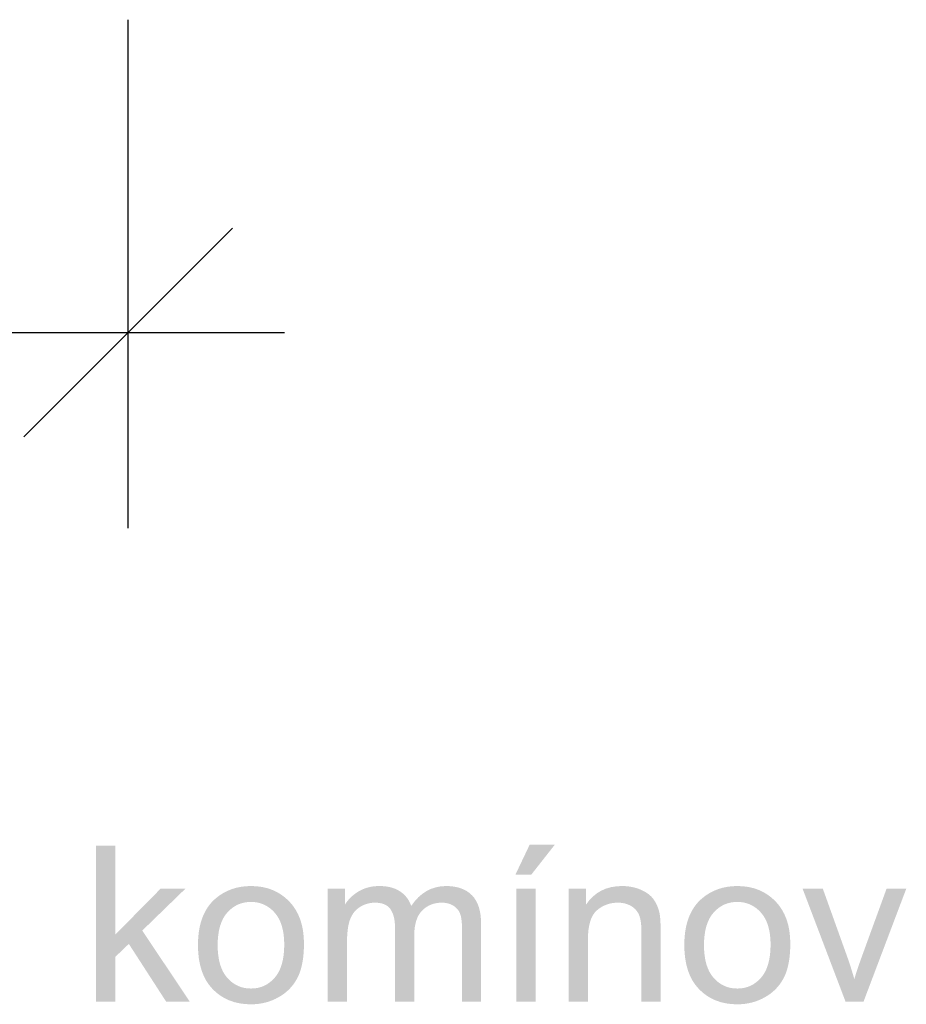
# Model space of a CAD drawing. Extents: x -12025 to 39812, y -28775 to 12.
# Tile 63 of 90: x 31893 to 32743, y -24945 to -24001. Entities that reach past the tile are written whole.
import ezdxf

# ---------------------------------------------------------------- set-up
doc = ezdxf.new("R2010")
doc.units = 0
doc.header["$MEASUREMENT"] = 0
doc.layers.add('OÚ Dukovany půdorys kóty 1NP', color=7, linetype='Continuous')

# ---------------------------------------------------------------- blocks, each defined once
blk = doc.blocks.new('(3)')
at = {"linetype": 'Continuous'}
blk.add_hatch(color=154, dxfattribs=at).paths.add_polyline_path([(3067.41, -154.95), (3067.41, -5.21), (3085.8, -5.21), (3085.8, -90.6), (3129.31, -46.47), (3153.11, -46.47), (3111.64, -86.72), (3157.3, -154.95), (3134.62, -154.95), (3098.77, -99.48), (3085.8, -111.94), (3085.8, -154.95), (3067.41, -154.95)])
h = blk.add_hatch(color=154, dxfattribs=at)
edge = h.paths.add_edge_path()
edge.add_spline(control_points=[(3470.32, -154.95), (3470.32, -154.95), (3470.32, -46.47), (3470.32, -46.47)], knot_values=[0, 0, 0, 0, 1, 1, 1, 1], degree=3, periodic=0)
edge.add_spline(control_points=[(3470.32, -46.47), (3470.32, -46.47), (3488.7, -46.47), (3488.7, -46.47)], knot_values=[0, 0, 0, 0, 1, 1, 1, 1], degree=3, periodic=0)
edge.add_spline(control_points=[(3488.7, -46.47), (3488.7, -46.47), (3488.7, -154.95), (3488.7, -154.95)], knot_values=[0, 0, 0, 0, 1, 1, 1, 1], degree=3, periodic=0)
edge.add_spline(control_points=[(3488.7, -154.95), (3488.7, -154.95), (3470.32, -154.95), (3470.32, -154.95)], knot_values=[0, 0, 0, 0, 1, 1, 1, 1], degree=3, periodic=0)
edge.add_spline(control_points=[(3470.32, -154.95), (3470.32, -154.95), (3470.32, -32.99), (3470.32, -32.99)], knot_values=[0, 0, 0, 0, 1, 1, 1, 1], degree=3, periodic=0)
edge.add_spline(control_points=[(3470.32, -32.99), (3470.32, -32.99), (3469.5, -32.99), (3469.5, -32.99)], knot_values=[0, 0, 0, 0, 1, 1, 1, 1], degree=3, periodic=0)
edge.add_spline(control_points=[(3469.5, -32.99), (3469.5, -32.99), (3483.09, -4.39), (3483.09, -4.39)], knot_values=[0, 0, 0, 0, 1, 1, 1, 1], degree=3, periodic=0)
edge.add_spline(control_points=[(3483.09, -4.39), (3483.09, -4.39), (3507.19, -4.39), (3507.19, -4.39)], knot_values=[0, 0, 0, 0, 1, 1, 1, 1], degree=3, periodic=0)
edge.add_spline(control_points=[(3507.19, -4.39), (3507.19, -4.39), (3484.72, -32.99), (3484.72, -32.99)], knot_values=[0, 0, 0, 0, 1, 1, 1, 1], degree=3, periodic=0)
edge.add_spline(control_points=[(3484.72, -32.99), (3484.72, -32.99), (3469.5, -32.99), (3469.5, -32.99)], knot_values=[0, 0, 0, 0, 1, 1, 1, 1], degree=3, periodic=0)
edge.add_spline(control_points=[(3469.5, -32.99), (3469.5, -32.99), (3470.32, -32.99), (3470.32, -32.99)], knot_values=[0, 0, 0, 0, 1, 1, 1, 1], degree=3, periodic=0)
edge.add_spline(control_points=[(3470.32, -32.99), (3470.32, -32.99), (3470.32, -154.95), (3470.32, -154.95)], knot_values=[0, 0, 0, 0, 1, 1, 1, 1], degree=3, periodic=0)
edge.add_spline(control_points=[(3470.32, -154.95), (3470.32, -154.95), (3470.32, -154.95), (3470.32, -154.95)], knot_values=[0, 0, 0, 0, 1, 1, 1, 1], degree=3, periodic=0)
h = blk.add_hatch(color=154, dxfattribs=at)
edge = h.paths.add_edge_path()
edge.add_spline(control_points=[(3165.06, -100.71), (3165.06, -80.62), (3170.64, -65.74), (3181.81, -56.07)], knot_values=[0, 0, 0, 0, 1, 1, 1, 1], degree=3, periodic=0)
edge.add_spline(control_points=[(3181.81, -56.07), (3191.14, -48.04), (3202.51, -44.02), (3215.92, -44.02)], knot_values=[0, 0, 0, 0, 1, 1, 1, 1], degree=3, periodic=0)
edge.add_spline(control_points=[(3215.92, -44.02), (3230.84, -44.02), (3243.03, -48.91), (3252.49, -58.68)], knot_values=[0, 0, 0, 0, 1, 1, 1, 1], degree=3, periodic=0)
edge.add_spline(control_points=[(3252.49, -58.68), (3261.95, -68.45), (3266.69, -81.95), (3266.69, -99.18)], knot_values=[0, 0, 0, 0, 1, 1, 1, 1], degree=3, periodic=0)
edge.add_spline(control_points=[(3266.69, -99.18), (3266.69, -113.14), (3264.59, -124.12), (3260.41, -132.12)], knot_values=[0, 0, 0, 0, 1, 1, 1, 1], degree=3, periodic=0)
edge.add_spline(control_points=[(3260.41, -132.12), (3256.22, -140.12), (3250.12, -146.33), (3242.12, -150.76)], knot_values=[0, 0, 0, 0, 1, 1, 1, 1], degree=3, periodic=0)
edge.add_spline(control_points=[(3242.12, -150.76), (3234.12, -155.18), (3225.39, -157.4), (3215.92, -157.4)], knot_values=[0, 0, 0, 0, 1, 1, 1, 1], degree=3, periodic=0)
edge.add_spline(control_points=[(3215.92, -157.4), (3200.74, -157.4), (3188.47, -152.53), (3179.1, -142.79)], knot_values=[0, 0, 0, 0, 1, 1, 1, 1], degree=3, periodic=0)
edge.add_spline(control_points=[(3179.1, -142.79), (3169.74, -133.05), (3165.06, -119.03), (3165.06, -100.71)], knot_values=[0, 0, 0, 0, 1, 1, 1, 1], degree=3, periodic=0)
edge.add_spline(control_points=[(3165.06, -100.71), (3165.06, -100.71), (3165.06, -100.71), (3165.06, -100.71)], knot_values=[0, 0, 0, 0, 1, 1, 1, 1], degree=3, periodic=0)
edge.add_spline(control_points=[(3165.06, -100.71), (3165.06, -100.71), (3165.06, -100.71), (3165.06, -100.71)], knot_values=[0, 0, 0, 0, 1, 1, 1, 1], degree=3, periodic=0)
edge.add_spline(control_points=[(3165.06, -100.71), (3165.06, -100.71), (3183.95, -100.71), (3183.95, -100.71)], knot_values=[0, 0, 0, 0, 1, 1, 1, 1], degree=3, periodic=0)
edge.add_spline(control_points=[(3183.95, -100.71), (3183.95, -114.6), (3186.98, -125), (3193.04, -131.91)], knot_values=[0, 0, 0, 0, 1, 1, 1, 1], degree=3, periodic=0)
edge.add_spline(control_points=[(3193.04, -131.91), (3199.11, -138.82), (3206.73, -142.28), (3215.92, -142.28)], knot_values=[0, 0, 0, 0, 1, 1, 1, 1], degree=3, periodic=0)
edge.add_spline(control_points=[(3215.92, -142.28), (3225.05, -142.28), (3232.64, -138.81), (3238.7, -131.86)], knot_values=[0, 0, 0, 0, 1, 1, 1, 1], degree=3, periodic=0)
edge.add_spline(control_points=[(3238.7, -131.86), (3244.76, -124.92), (3247.79, -114.33), (3247.79, -100.1)], knot_values=[0, 0, 0, 0, 1, 1, 1, 1], degree=3, periodic=0)
edge.add_spline(control_points=[(3247.79, -100.1), (3247.79, -86.68), (3244.74, -76.52), (3238.65, -69.61)], knot_values=[0, 0, 0, 0, 1, 1, 1, 1], degree=3, periodic=0)
edge.add_spline(control_points=[(3238.65, -69.61), (3232.56, -62.7), (3224.98, -59.24), (3215.92, -59.24)], knot_values=[0, 0, 0, 0, 1, 1, 1, 1], degree=3, periodic=0)
edge.add_spline(control_points=[(3215.92, -59.24), (3206.73, -59.24), (3199.11, -62.68), (3193.04, -69.56)], knot_values=[0, 0, 0, 0, 1, 1, 1, 1], degree=3, periodic=0)
edge.add_spline(control_points=[(3193.04, -69.56), (3186.98, -76.43), (3183.95, -86.82), (3183.95, -100.71)], knot_values=[0, 0, 0, 0, 1, 1, 1, 1], degree=3, periodic=0)
edge.add_spline(control_points=[(3183.95, -100.71), (3183.95, -100.71), (3183.95, -100.71), (3183.95, -100.71)], knot_values=[0, 0, 0, 0, 1, 1, 1, 1], degree=3, periodic=0)
edge.add_spline(control_points=[(3183.95, -100.71), (3183.95, -100.71), (3165.06, -100.71), (3165.06, -100.71)], knot_values=[0, 0, 0, 0, 1, 1, 1, 1], degree=3, periodic=0)
edge.add_spline(control_points=[(3165.06, -100.71), (3165.06, -100.71), (3165.06, -100.71), (3165.06, -100.71)], knot_values=[0, 0, 0, 0, 1, 1, 1, 1], degree=3, periodic=0)
edge.add_spline(control_points=[(3165.06, -100.71), (3165.06, -100.71), (3165.06, -100.71), (3165.06, -100.71)], knot_values=[0, 0, 0, 0, 1, 1, 1, 1], degree=3, periodic=0)
h = blk.add_hatch(color=154, dxfattribs=at)
edge = h.paths.add_edge_path()
edge.add_spline(control_points=[(3289.57, -154.95), (3289.57, -154.95), (3289.57, -46.47), (3289.57, -46.47)], knot_values=[0, 0, 0, 0, 1, 1, 1, 1], degree=3, periodic=0)
edge.add_spline(control_points=[(3289.57, -46.47), (3289.57, -46.47), (3306.01, -46.47), (3306.01, -46.47)], knot_values=[0, 0, 0, 0, 1, 1, 1, 1], degree=3, periodic=0)
edge.add_spline(control_points=[(3306.01, -46.47), (3306.01, -46.47), (3306.01, -61.69), (3306.01, -61.69)], knot_values=[0, 0, 0, 0, 1, 1, 1, 1], degree=3, periodic=0)
edge.add_spline(control_points=[(3306.01, -61.69), (3309.42, -56.38), (3313.94, -52.11), (3319.6, -48.87)], knot_values=[0, 0, 0, 0, 1, 1, 1, 1], degree=3, periodic=0)
edge.add_spline(control_points=[(3319.6, -48.87), (3325.25, -45.64), (3331.68, -44.02), (3338.9, -44.02)], knot_values=[0, 0, 0, 0, 1, 1, 1, 1], degree=3, periodic=0)
edge.add_spline(control_points=[(3338.9, -44.02), (3346.93, -44.02), (3353.52, -45.69), (3358.66, -49.03)], knot_values=[0, 0, 0, 0, 1, 1, 1, 1], degree=3, periodic=0)
edge.add_spline(control_points=[(3358.66, -49.03), (3363.8, -52.36), (3367.43, -57.03), (3369.54, -63.02)], knot_values=[0, 0, 0, 0, 1, 1, 1, 1], degree=3, periodic=0)
edge.add_spline(control_points=[(3369.54, -63.02), (3378.12, -50.35), (3389.29, -44.02), (3403.04, -44.02)], knot_values=[0, 0, 0, 0, 1, 1, 1, 1], degree=3, periodic=0)
edge.add_spline(control_points=[(3403.04, -44.02), (3413.8, -44.02), (3422.08, -47), (3427.86, -52.96)], knot_values=[0, 0, 0, 0, 1, 1, 1, 1], degree=3, periodic=0)
edge.add_spline(control_points=[(3427.86, -52.96), (3433.65, -58.92), (3436.55, -68.09), (3436.55, -80.49)], knot_values=[0, 0, 0, 0, 1, 1, 1, 1], degree=3, periodic=0)
edge.add_spline(control_points=[(3436.55, -80.49), (3436.55, -80.49), (3436.55, -154.95), (3436.55, -154.95)], knot_values=[0, 0, 0, 0, 1, 1, 1, 1], degree=3, periodic=0)
edge.add_spline(control_points=[(3436.55, -154.95), (3436.55, -154.95), (3418.26, -154.95), (3418.26, -154.95)], knot_values=[0, 0, 0, 0, 1, 1, 1, 1], degree=3, periodic=0)
edge.add_spline(control_points=[(3418.26, -154.95), (3418.26, -154.95), (3418.26, -86.61), (3418.26, -86.61)], knot_values=[0, 0, 0, 0, 1, 1, 1, 1], degree=3, periodic=0)
edge.add_spline(control_points=[(3418.26, -86.61), (3418.26, -79.26), (3417.67, -73.97), (3416.47, -70.73)], knot_values=[0, 0, 0, 0, 1, 1, 1, 1], degree=3, periodic=0)
edge.add_spline(control_points=[(3416.47, -70.73), (3415.28, -67.5), (3413.12, -64.89), (3409.99, -62.92)], knot_values=[0, 0, 0, 0, 1, 1, 1, 1], degree=3, periodic=0)
edge.add_spline(control_points=[(3409.99, -62.92), (3406.86, -60.94), (3403.18, -59.96), (3398.96, -59.96)], knot_values=[0, 0, 0, 0, 1, 1, 1, 1], degree=3, periodic=0)
edge.add_spline(control_points=[(3398.96, -59.96), (3391.33, -59.96), (3385, -62.49), (3379.96, -67.57)], knot_values=[0, 0, 0, 0, 1, 1, 1, 1], degree=3, periodic=0)
edge.add_spline(control_points=[(3379.96, -67.57), (3374.92, -72.64), (3372.4, -80.76), (3372.4, -91.93)], knot_values=[0, 0, 0, 0, 1, 1, 1, 1], degree=3, periodic=0)
edge.add_spline(control_points=[(3372.4, -91.93), (3372.4, -91.93), (3372.4, -154.95), (3372.4, -154.95)], knot_values=[0, 0, 0, 0, 1, 1, 1, 1], degree=3, periodic=0)
edge.add_spline(control_points=[(3372.4, -154.95), (3372.4, -154.95), (3354.02, -154.95), (3354.02, -154.95)], knot_values=[0, 0, 0, 0, 1, 1, 1, 1], degree=3, periodic=0)
edge.add_spline(control_points=[(3354.02, -154.95), (3354.02, -154.95), (3354.02, -84.47), (3354.02, -84.47)], knot_values=[0, 0, 0, 0, 1, 1, 1, 1], degree=3, periodic=0)
edge.add_spline(control_points=[(3354.02, -84.47), (3354.02, -76.3), (3352.52, -70.17), (3349.52, -66.08)], knot_values=[0, 0, 0, 0, 1, 1, 1, 1], degree=3, periodic=0)
edge.add_spline(control_points=[(3349.52, -66.08), (3346.53, -62), (3341.62, -59.96), (3334.81, -59.96)], knot_values=[0, 0, 0, 0, 1, 1, 1, 1], degree=3, periodic=0)
edge.add_spline(control_points=[(3334.81, -59.96), (3329.64, -59.96), (3324.86, -61.32), (3320.46, -64.04)], knot_values=[0, 0, 0, 0, 1, 1, 1, 1], degree=3, periodic=0)
edge.add_spline(control_points=[(3320.46, -64.04), (3316.07, -66.77), (3312.89, -70.75), (3310.91, -75.99)], knot_values=[0, 0, 0, 0, 1, 1, 1, 1], degree=3, periodic=0)
edge.add_spline(control_points=[(3310.91, -75.99), (3308.94, -81.23), (3307.95, -88.79), (3307.95, -98.67)], knot_values=[0, 0, 0, 0, 1, 1, 1, 1], degree=3, periodic=0)
edge.add_spline(control_points=[(3307.95, -98.67), (3307.95, -98.67), (3307.95, -154.95), (3307.95, -154.95)], knot_values=[0, 0, 0, 0, 1, 1, 1, 1], degree=3, periodic=0)
edge.add_spline(control_points=[(3307.95, -154.95), (3307.95, -154.95), (3289.57, -154.95), (3289.57, -154.95)], knot_values=[0, 0, 0, 0, 1, 1, 1, 1], degree=3, periodic=0)
h = blk.add_hatch(color=154, dxfattribs=at)
edge = h.paths.add_edge_path()
edge.add_spline(control_points=[(3520.54, -154.95), (3520.54, -154.95), (3520.54, -46.47), (3520.54, -46.47)], knot_values=[0, 0, 0, 0, 1, 1, 1, 1], degree=3, periodic=0)
edge.add_spline(control_points=[(3520.54, -46.47), (3520.54, -46.47), (3537.08, -46.47), (3537.08, -46.47)], knot_values=[0, 0, 0, 0, 1, 1, 1, 1], degree=3, periodic=0)
edge.add_spline(control_points=[(3537.08, -46.47), (3537.08, -46.47), (3537.08, -61.9), (3537.08, -61.9)], knot_values=[0, 0, 0, 0, 1, 1, 1, 1], degree=3, periodic=0)
edge.add_spline(control_points=[(3537.08, -61.9), (3545.05, -49.98), (3556.56, -44.02), (3571.61, -44.02)], knot_values=[0, 0, 0, 0, 1, 1, 1, 1], degree=3, periodic=0)
edge.add_spline(control_points=[(3571.61, -44.02), (3578.14, -44.02), (3584.15, -45.2), (3589.63, -47.55)], knot_values=[0, 0, 0, 0, 1, 1, 1, 1], degree=3, periodic=0)
edge.add_spline(control_points=[(3589.63, -47.55), (3595.12, -49.9), (3599.22, -52.98), (3601.94, -56.79)], knot_values=[0, 0, 0, 0, 1, 1, 1, 1], degree=3, periodic=0)
edge.add_spline(control_points=[(3601.94, -56.79), (3604.67, -60.6), (3606.57, -65.13), (3607.66, -70.37)], knot_values=[0, 0, 0, 0, 1, 1, 1, 1], degree=3, periodic=0)
edge.add_spline(control_points=[(3607.66, -70.37), (3608.34, -73.78), (3608.68, -79.74), (3608.68, -88.25)], knot_values=[0, 0, 0, 0, 1, 1, 1, 1], degree=3, periodic=0)
edge.add_spline(control_points=[(3608.68, -88.25), (3608.68, -88.25), (3608.68, -154.95), (3608.68, -154.95)], knot_values=[0, 0, 0, 0, 1, 1, 1, 1], degree=3, periodic=0)
edge.add_spline(control_points=[(3608.68, -154.95), (3608.68, -154.95), (3590.3, -154.95), (3590.3, -154.95)], knot_values=[0, 0, 0, 0, 1, 1, 1, 1], degree=3, periodic=0)
edge.add_spline(control_points=[(3590.3, -154.95), (3590.3, -154.95), (3590.3, -88.96), (3590.3, -88.96)], knot_values=[0, 0, 0, 0, 1, 1, 1, 1], degree=3, periodic=0)
edge.add_spline(control_points=[(3590.3, -88.96), (3590.3, -81.47), (3589.58, -75.87), (3588.15, -72.16)], knot_values=[0, 0, 0, 0, 1, 1, 1, 1], degree=3, periodic=0)
edge.add_spline(control_points=[(3588.15, -72.16), (3586.72, -68.45), (3584.19, -65.49), (3580.54, -63.28)], knot_values=[0, 0, 0, 0, 1, 1, 1, 1], degree=3, periodic=0)
edge.add_spline(control_points=[(3580.54, -63.28), (3576.9, -61.06), (3572.63, -59.96), (3567.73, -59.96)], knot_values=[0, 0, 0, 0, 1, 1, 1, 1], degree=3, periodic=0)
edge.add_spline(control_points=[(3567.73, -59.96), (3559.9, -59.96), (3553.14, -62.44), (3547.45, -67.41)], knot_values=[0, 0, 0, 0, 1, 1, 1, 1], degree=3, periodic=0)
edge.add_spline(control_points=[(3547.45, -67.41), (3541.77, -72.38), (3538.92, -81.81), (3538.92, -95.7)], knot_values=[0, 0, 0, 0, 1, 1, 1, 1], degree=3, periodic=0)
edge.add_spline(control_points=[(3538.92, -95.7), (3538.92, -95.7), (3538.92, -154.95), (3538.92, -154.95)], knot_values=[0, 0, 0, 0, 1, 1, 1, 1], degree=3, periodic=0)
edge.add_spline(control_points=[(3538.92, -154.95), (3538.92, -154.95), (3520.54, -154.95), (3520.54, -154.95)], knot_values=[0, 0, 0, 0, 1, 1, 1, 1], degree=3, periodic=0)
h = blk.add_hatch(color=154, dxfattribs=at)
edge = h.paths.add_edge_path()
edge.add_spline(control_points=[(3631.36, -100.71), (3631.36, -80.62), (3636.94, -65.74), (3648.11, -56.07)], knot_values=[0, 0, 0, 0, 1, 1, 1, 1], degree=3, periodic=0)
edge.add_spline(control_points=[(3648.11, -56.07), (3657.44, -48.04), (3668.81, -44.02), (3682.22, -44.02)], knot_values=[0, 0, 0, 0, 1, 1, 1, 1], degree=3, periodic=0)
edge.add_spline(control_points=[(3682.22, -44.02), (3697.14, -44.02), (3709.33, -48.91), (3718.79, -58.68)], knot_values=[0, 0, 0, 0, 1, 1, 1, 1], degree=3, periodic=0)
edge.add_spline(control_points=[(3718.79, -58.68), (3728.25, -68.45), (3732.99, -81.95), (3732.99, -99.18)], knot_values=[0, 0, 0, 0, 1, 1, 1, 1], degree=3, periodic=0)
edge.add_spline(control_points=[(3732.99, -99.18), (3732.99, -113.14), (3730.89, -124.12), (3726.71, -132.12)], knot_values=[0, 0, 0, 0, 1, 1, 1, 1], degree=3, periodic=0)
edge.add_spline(control_points=[(3726.71, -132.12), (3722.52, -140.12), (3716.42, -146.33), (3708.42, -150.76)], knot_values=[0, 0, 0, 0, 1, 1, 1, 1], degree=3, periodic=0)
edge.add_spline(control_points=[(3708.42, -150.76), (3700.42, -155.18), (3691.69, -157.4), (3682.22, -157.4)], knot_values=[0, 0, 0, 0, 1, 1, 1, 1], degree=3, periodic=0)
edge.add_spline(control_points=[(3682.22, -157.4), (3667.04, -157.4), (3654.77, -152.53), (3645.4, -142.79)], knot_values=[0, 0, 0, 0, 1, 1, 1, 1], degree=3, periodic=0)
edge.add_spline(control_points=[(3645.4, -142.79), (3636.04, -133.05), (3631.36, -119.03), (3631.36, -100.71)], knot_values=[0, 0, 0, 0, 1, 1, 1, 1], degree=3, periodic=0)
edge.add_spline(control_points=[(3631.36, -100.71), (3631.36, -100.71), (3631.36, -100.71), (3631.36, -100.71)], knot_values=[0, 0, 0, 0, 1, 1, 1, 1], degree=3, periodic=0)
edge.add_spline(control_points=[(3631.36, -100.71), (3631.36, -100.71), (3631.36, -100.71), (3631.36, -100.71)], knot_values=[0, 0, 0, 0, 1, 1, 1, 1], degree=3, periodic=0)
edge.add_spline(control_points=[(3631.36, -100.71), (3631.36, -100.71), (3650.25, -100.71), (3650.25, -100.71)], knot_values=[0, 0, 0, 0, 1, 1, 1, 1], degree=3, periodic=0)
edge.add_spline(control_points=[(3650.25, -100.71), (3650.25, -114.6), (3653.28, -125), (3659.34, -131.91)], knot_values=[0, 0, 0, 0, 1, 1, 1, 1], degree=3, periodic=0)
edge.add_spline(control_points=[(3659.34, -131.91), (3665.41, -138.82), (3673.03, -142.28), (3682.22, -142.28)], knot_values=[0, 0, 0, 0, 1, 1, 1, 1], degree=3, periodic=0)
edge.add_spline(control_points=[(3682.22, -142.28), (3691.35, -142.28), (3698.94, -138.81), (3705, -131.86)], knot_values=[0, 0, 0, 0, 1, 1, 1, 1], degree=3, periodic=0)
edge.add_spline(control_points=[(3705, -131.86), (3711.06, -124.92), (3714.09, -114.33), (3714.09, -100.1)], knot_values=[0, 0, 0, 0, 1, 1, 1, 1], degree=3, periodic=0)
edge.add_spline(control_points=[(3714.09, -100.1), (3714.09, -86.68), (3711.04, -76.52), (3704.95, -69.61)], knot_values=[0, 0, 0, 0, 1, 1, 1, 1], degree=3, periodic=0)
edge.add_spline(control_points=[(3704.95, -69.61), (3698.86, -62.7), (3691.28, -59.24), (3682.22, -59.24)], knot_values=[0, 0, 0, 0, 1, 1, 1, 1], degree=3, periodic=0)
edge.add_spline(control_points=[(3682.22, -59.24), (3673.03, -59.24), (3665.41, -62.68), (3659.34, -69.56)], knot_values=[0, 0, 0, 0, 1, 1, 1, 1], degree=3, periodic=0)
edge.add_spline(control_points=[(3659.34, -69.56), (3653.28, -76.43), (3650.25, -86.82), (3650.25, -100.71)], knot_values=[0, 0, 0, 0, 1, 1, 1, 1], degree=3, periodic=0)
edge.add_spline(control_points=[(3650.25, -100.71), (3650.25, -100.71), (3650.25, -100.71), (3650.25, -100.71)], knot_values=[0, 0, 0, 0, 1, 1, 1, 1], degree=3, periodic=0)
edge.add_spline(control_points=[(3650.25, -100.71), (3650.25, -100.71), (3631.36, -100.71), (3631.36, -100.71)], knot_values=[0, 0, 0, 0, 1, 1, 1, 1], degree=3, periodic=0)
edge.add_spline(control_points=[(3631.36, -100.71), (3631.36, -100.71), (3631.36, -100.71), (3631.36, -100.71)], knot_values=[0, 0, 0, 0, 1, 1, 1, 1], degree=3, periodic=0)
edge.add_spline(control_points=[(3631.36, -100.71), (3631.36, -100.71), (3631.36, -100.71), (3631.36, -100.71)], knot_values=[0, 0, 0, 0, 1, 1, 1, 1], degree=3, periodic=0)
h = blk.add_hatch(color=154, dxfattribs=at)
edge = h.paths.add_edge_path()
edge.add_spline(control_points=[(3786, -154.95), (3786, -154.95), (3744.73, -46.47), (3744.73, -46.47)], knot_values=[0, 0, 0, 0, 1, 1, 1, 1], degree=3, periodic=0)
edge.add_spline(control_points=[(3744.73, -46.47), (3744.73, -46.47), (3764.14, -46.47), (3764.14, -46.47)], knot_values=[0, 0, 0, 0, 1, 1, 1, 1], degree=3, periodic=0)
edge.add_spline(control_points=[(3764.14, -46.47), (3764.14, -46.47), (3787.43, -111.43), (3787.43, -111.43)], knot_values=[0, 0, 0, 0, 1, 1, 1, 1], degree=3, periodic=0)
edge.add_spline(control_points=[(3787.43, -111.43), (3789.95, -118.45), (3792.26, -125.73), (3794.37, -133.29)], knot_values=[0, 0, 0, 0, 1, 1, 1, 1], degree=3, periodic=0)
edge.add_spline(control_points=[(3794.37, -133.29), (3796.01, -127.57), (3798.29, -120.69), (3801.22, -112.66)], knot_values=[0, 0, 0, 0, 1, 1, 1, 1], degree=3, periodic=0)
edge.add_spline(control_points=[(3801.22, -112.66), (3801.22, -112.66), (3825.32, -46.47), (3825.32, -46.47)], knot_values=[0, 0, 0, 0, 1, 1, 1, 1], degree=3, periodic=0)
edge.add_spline(control_points=[(3825.32, -46.47), (3825.32, -46.47), (3844.22, -46.47), (3844.22, -46.47)], knot_values=[0, 0, 0, 0, 1, 1, 1, 1], degree=3, periodic=0)
edge.add_spline(control_points=[(3844.22, -46.47), (3844.22, -46.47), (3803.16, -154.95), (3803.16, -154.95)], knot_values=[0, 0, 0, 0, 1, 1, 1, 1], degree=3, periodic=0)
edge.add_spline(control_points=[(3803.16, -154.95), (3803.16, -154.95), (3786, -154.95), (3786, -154.95)], knot_values=[0, 0, 0, 0, 1, 1, 1, 1], degree=3, periodic=0)

msp = doc.modelspace()

# ---------------------------------------------------------------- linework, layer by layer
at = {"layer": 'OÚ Dukovany půdorys kóty 1NP', "color": 154, "linetype": 'Continuous'}
for p, q in [((31997.24, -24488.65), (31997.24, -24001.15)), ((31897.24, -24401.15), (32097.24, -24201.15)), ((16327.58, -24301.15), (31997.24, -24301.15)), ((31997.24, -24301.15), (32147.24, -24301.15))]:
    msp.add_line(p, q, dxfattribs=at)

# ---------------------------------------------------------------- block references
msp.add_blockref('(3)', (28899.06, -24787.64), dxfattribs=at)

doc.saveas('drawing.dxf')
